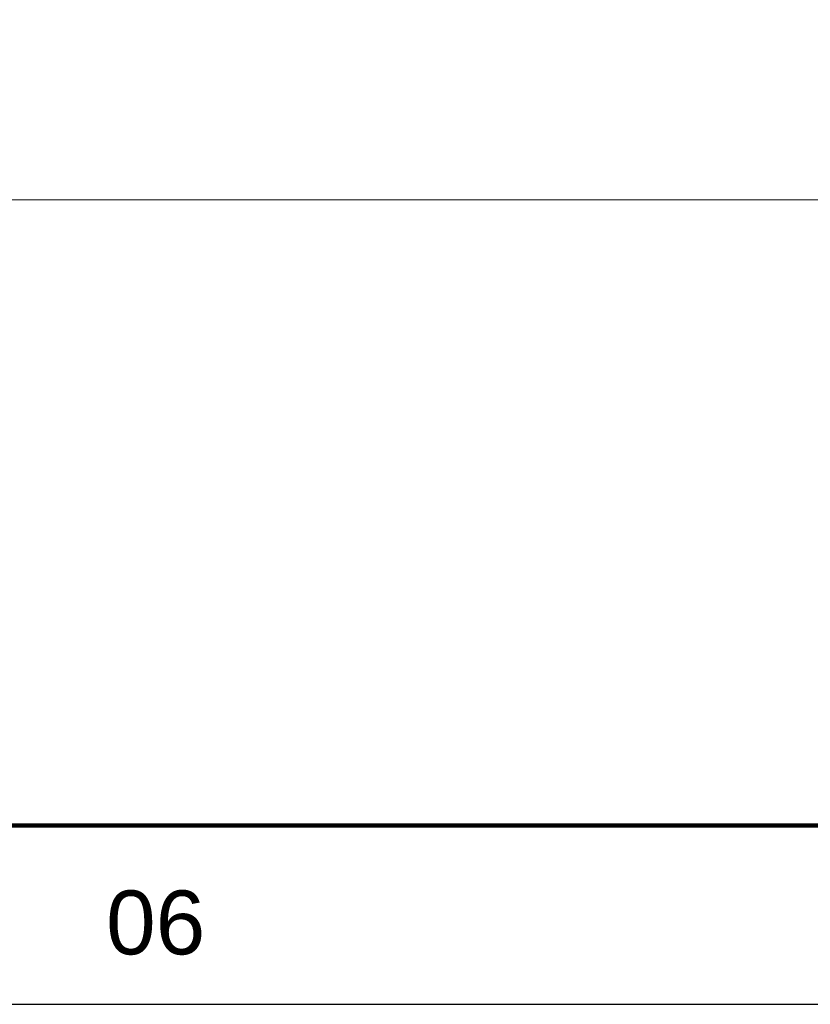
# Model space of a CAD drawing. Extents: x 5066 to 9756, y -2696 to -1109.
# Tile 225 of 248: x 9433.73 to 9436.83, y -2596.24 to -2592.39. Entities that reach past the tile are written whole.
import ezdxf
from ezdxf.enums import TextEntityAlignment as Align

# ---------------------------------------------------------------- set-up
doc = ezdxf.new("R2010")
doc.units = 0
doc.header["$MEASUREMENT"] = 0
doc.layers.add('IFC-Parede padrão-Contorno', color=44, linetype='CONTINUOUS', lineweight=5)
doc.layers.add('Prancha', color=1, linetype='CONTINUOUS')
doc.styles.add('SWIS', font='swisse.ttf')

# ---------------------------------------------------------------- blocks, each defined once
blk = doc.blocks.new('Folha A0')
at = {"layer": 'Prancha', "color": 4, "lineweight": 100}
blk.add_line((-0.7, 0.7), (-117.3, 0.7), dxfattribs=at)
at = {"layer": 'Prancha', "color": 1}
blk.add_lwpolyline([(-119.8, 0), (0, 0), (0, 84.1), (-119.8, 84.1)], close=True, dxfattribs=at)
at = {"layer": 'Prancha', "color": 1, "style": 'SWIS'}
blk.add_text('06', height=0.25, dxfattribs=at).set_placement((-50.875, 0.1205), align=Align.BOTTOM_CENTER)

msp = doc.modelspace()

# ---------------------------------------------------------------- linework, layer by layer
at = {"layer": 'IFC-Parede padrão-Contorno', "color": 8, "lineweight": 5}
msp.add_line((9374.0707, -2593.0901), (9444.1166, -2593.0901), dxfattribs=at)

# ---------------------------------------------------------------- block references
at = {"layer": 'Prancha'}
msp.add_blockref('Folha A0', (9485.1403, -2596.2396), dxfattribs=at)

doc.saveas('drawing.dxf')
